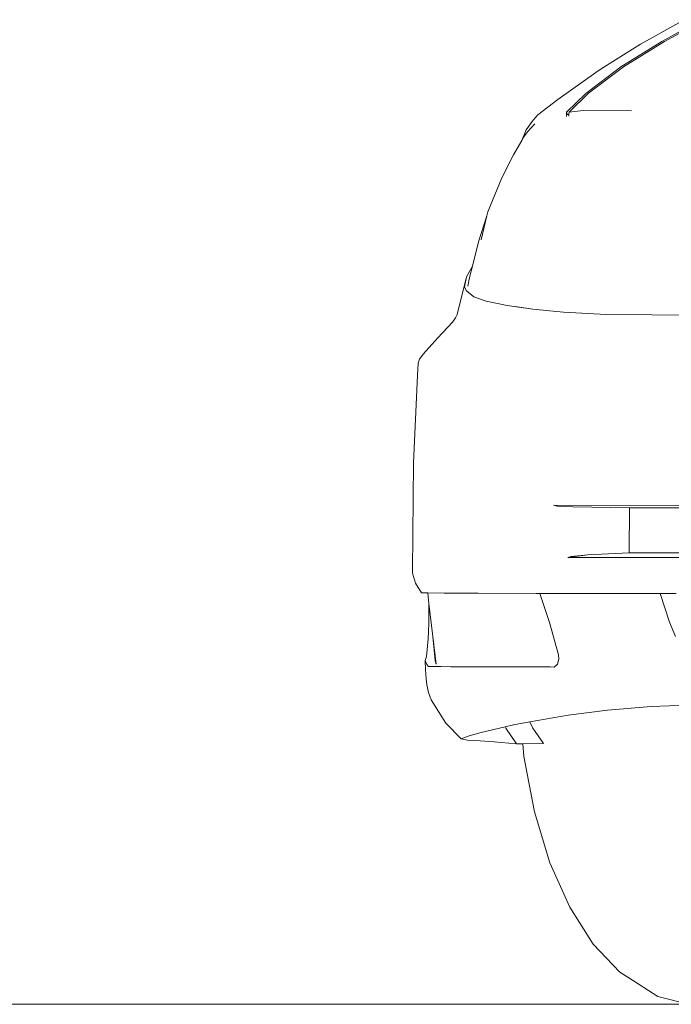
# Model space of a CAD drawing. Header units: inches. Extents: x 1987 to 3775, y 142 to 1299.
# Tile 44 of 50: x 3254 to 3279, y 1212 to 1250. Entities that reach past the tile are written whole.
import ezdxf

# ---------------------------------------------------------------- set-up
doc = ezdxf.new("R2010")
doc.units = ezdxf.units.IN
doc.header["$MEASUREMENT"] = 0
doc.layers.add('CAR', color=173, linetype='Continuous', lineweight=13)

# ---------------------------------------------------------------- blocks, each defined once
blk = doc.blocks.new('A$C40BF4DA2')
at = {"layer": 'CAR'}
for p, q in [((106.253, 36.863), (104.748, 37.7)), ((104.846, 37.701), (106.35, 36.864)), ((105.706, 37.584), (107.168, 36.767)), ((107.821, 35.89), (106.253, 36.863)), ((106.35, 36.864), (107.922, 35.891)), ((107.168, 36.767), (108.682, 35.819)), ((109.163, 34.89), (107.821, 35.89)), ((107.922, 35.891), (109.26, 34.871)), ((108.886, 35.685), (108.682, 35.819)), ((110.337, 34.649), (108.886, 35.685)), ((109.904, 34.155), (109.163, 34.89)), ((109.26, 34.871), (110.002, 34.155)), ((111.109, 34.055), (110.337, 34.649)), ((107.513, 34.212), (109.369, 34.217)), ((109.369, 34.217), (109.904, 34.155)), ((109.913, 34.073), (109.904, 34.155)), ((109.952, 34.068), (109.913, 34.073)), ((109.919, 34.009), (109.913, 34.073)), ((109.965, 34.052), (109.97, 34.066)), ((109.97, 34.066), (110.002, 34.155)), ((110.008, 34.062), (109.97, 34.066)), ((110.002, 34.155), (110.008, 34.062)), ((110.008, 34.062), (110.012, 33.994)), ((111.109, 34.055), (111.281, 33.857)), ((111.223, 33.718), (111.496, 33.403)), ((111.281, 33.857), (111.55, 33.488)), ((111.638, 33.209), (111.496, 33.403)), ((111.55, 33.488), (111.715, 33.078)), ((111.715, 33.078), (111.638, 33.209)), ((112.039, 32.525), (111.715, 33.078)), ((112.039, 32.525), (112.487, 31.644)), ((112.487, 31.644), (113.015, 30.342)), ((113.055, 30.183), (113.015, 30.342)), ((113.055, 30.183), (113.381, 29.193)), ((113.055, 30.183), (113.279, 29.269)), ((113.612, 28.266), (113.381, 29.193)), ((113.612, 28.266), (113.832, 27.854)), ((113.722, 27.823), (113.612, 28.266)), ((113.785, 27.498), (113.722, 27.823)), ((113.832, 27.854), (113.916, 27.469)), ((114.196, 26.404), (113.832, 27.854)), ((113.851, 27.329), (113.56, 27.083)), ((113.916, 27.469), (113.851, 27.329)), ((113.084, 26.919), (112.28, 26.755)), ((113.56, 27.083), (113.084, 26.919)), ((108.48, 26.409), (106.734, 26.394)), ((110.115, 26.494), (108.48, 26.409)), ((111.296, 26.611), (110.115, 26.494)), ((112.28, 26.755), (111.296, 26.611)), ((111.97, 26.717), (111.296, 26.611)), ((114.259, 26.279), (114.196, 26.404)), ((106.734, 26.394), (105.511, 26.387)), ((114.373, 26.122), (114.259, 26.279)), ((114.937, 25.513), (114.373, 26.122)), ((115.504, 24.895), (114.937, 25.513)), ((115.639, 24.7), (115.504, 24.895)), ((115.694, 24.55), (115.639, 24.7)), ((115.714, 24.072), (115.694, 24.55)), ((115.714, 24.072), (115.872, 20.724)), ((115.913, 16.589), (115.872, 20.724)), ((77.748, 19.067), (110.509, 19.107)), ((107.588, 19.004), (101.745, 18.995)), ((109.769, 19.05), (107.588, 19.004)), ((107.588, 19.004), (107.601, 17.284)), ((110.354, 19.074), (109.769, 19.05)), ((110.509, 19.107), (110.354, 19.074)), ((78.63, 17.068), (109.96, 17.105)), ((107.601, 17.284), (101.625, 17.275)), ((107.601, 17.284), (109.195, 17.205)), ((109.195, 17.205), (109.828, 17.137)), ((109.195, 17.205), (109.96, 17.105)), ((109.828, 17.137), (109.96, 17.105)), ((115.786, 16.12), (115.911, 16.506)), ((115.911, 16.506), (115.913, 16.589)), ((115.556, 15.746), (115.786, 16.12)), ((106.415, 15.72), (105.804, 15.718)), ((106.415, 15.72), (106.057, 14.623)), ((111.03, 15.727), (106.415, 15.72)), ((110.659, 14.616), (111.03, 15.727)), ((111.03, 15.727), (111.17, 15.727)), ((111.17, 15.727), (113.396, 15.733)), ((113.396, 15.733), (114.697, 15.743)), ((114.697, 15.743), (115.326, 15.745)), ((115.277, 15.339), (115.326, 15.745)), ((115.326, 15.745), (115.368, 15.746)), ((115.368, 15.746), (115.556, 15.746)), ((115.124, 14.076), (115.277, 15.339)), ((115.275, 15.195), (115.277, 15.339)), ((115.275, 15.195), (115.281, 14.574)), ((106.057, 14.623), (105.832, 14.082)), ((110.311, 13.379), (110.659, 14.616)), ((115.281, 14.574), (115.307, 13.984)), ((114.995, 13.014), (115.124, 14.076)), ((115.034, 13.155), (115.124, 14.076)), ((115.307, 13.984), (115.376, 13.312)), ((110.295, 13.208), (110.311, 13.379)), ((110.347, 13.015), (110.295, 13.208)), ((115.376, 13.312), (115.419, 13.153)), ((110.476, 12.909), (110.347, 13.015)), ((110.633, 12.912), (110.476, 12.909)), ((110.48, 12.906), (110.476, 12.909)), ((110.832, 12.911), (110.48, 12.906)), ((112.822, 12.918), (110.633, 12.912)), ((113.055, 12.917), (110.832, 12.911)), ((113.055, 12.917), (112.822, 12.918)), ((114.437, 12.922), (113.055, 12.917)), ((114.806, 12.924), (114.437, 12.922)), ((114.806, 12.924), (114.933, 12.936)), ((115.165, 12.926), (114.806, 12.924)), ((114.933, 12.936), (114.935, 12.936)), ((114.941, 12.937), (114.935, 12.936)), ((114.995, 13.014), (115.034, 13.155)), ((115.3, 12.929), (115.165, 12.926)), ((115.361, 13.01), (115.3, 12.929)), ((115.419, 13.153), (115.361, 13.01)), ((115.419, 13.153), (115.407, 12.809)), ((115.362, 12.224), (115.389, 12.453)), ((115.407, 12.809), (115.389, 12.453)), ((115.297, 11.933), (115.362, 12.224)), ((115.194, 11.653), (115.297, 11.933)), ((105.36, 11.447), (106.767, 11.395)), ((106.767, 11.395), (108.436, 11.259)), ((114.627, 10.753), (115.194, 11.653)), ((108.436, 11.259), (109.948, 11.069)), ((109.948, 11.069), (111.416, 10.803)), ((110.882, 9.974), (111.296, 10.567)), ((111.296, 10.567), (111.416, 10.803)), ((111.416, 10.803), (112.036, 10.69)), ((111.919, 9.972), (112.335, 10.567)), ((112.036, 10.69), (112.358, 10.615)), ((112.335, 10.567), (112.358, 10.615)), ((112.358, 10.615), (113.273, 10.399)), ((114.039, 10.155), (114.627, 10.753)), ((113.273, 10.399), (113.734, 10.273)), ((113.734, 10.273), (114.039, 10.155)), ((111.683, 9.972), (110.882, 9.974)), ((111.638, 9.477), (111.683, 9.972)), ((111.919, 9.972), (111.683, 9.972)), ((112.512, 10.018), (111.919, 9.972)), ((112.782, 10.042), (112.512, 10.018)), ((113.314, 10.081), (112.782, 10.042)), ((113.806, 10.107), (113.314, 10.081)), ((114.039, 10.155), (113.806, 10.107)), ((111.233, 7.356), (111.638, 9.477)), ((110.641, 5.412), (111.233, 7.356)), ((109.883, 3.707), (110.641, 5.412)), ((108.982, 2.297), (109.883, 3.707)), ((107.967, 1.227), (108.982, 2.297)), ((107.967, 1.227), (107.622, 1.005)), ((107.622, 1.005), (106.505, 0.295)), ((106.505, 0.295), (105.342, -0.01))]:
    blk.add_line(p, q, dxfattribs=at)

msp = doc.modelspace()

# ---------------------------------------------------------------- linework, layer by layer
at = {"layer": 'CAR'}
msp.add_line((2001.69, 1212.071), (3554.696, 1212.071), dxfattribs=at)

# ---------------------------------------------------------------- block references
at = {"layer": 'CAR', "xscale": -1}
msp.add_blockref('A$C40BF4DA2', (3385.119, 1212.071), dxfattribs=at)

doc.saveas('drawing.dxf')
